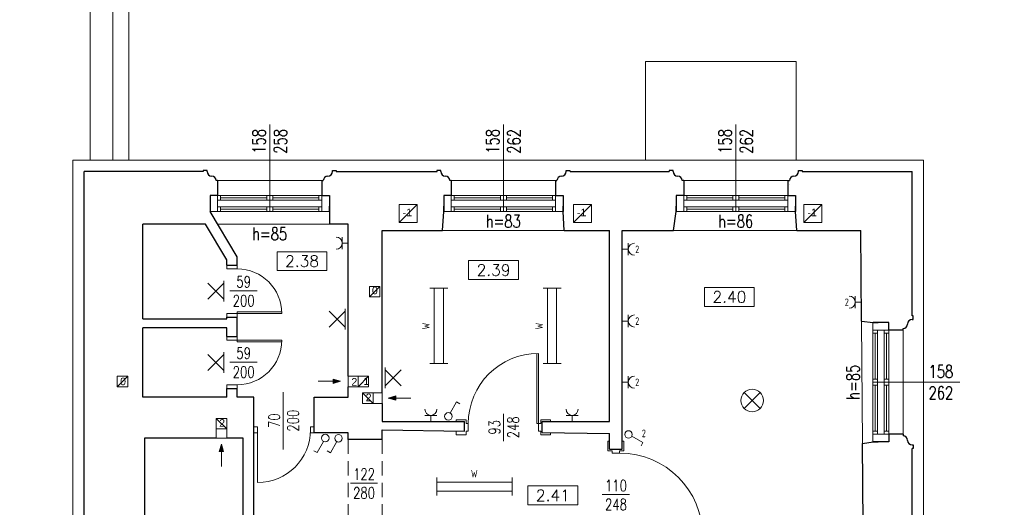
# Model space of a CAD drawing. Header units: millimetres. Extents: x 7052 to 69970, y -1719 to 15326.
# Tile 78 of 160: x 44945 to 46249, y 2323 to 2969. Entities that reach past the tile are written whole.
import ezdxf

# ---------------------------------------------------------------- set-up
doc = ezdxf.new("R2010")
doc.units = ezdxf.units.MM
doc.linetypes.add('HIDDEN', pattern=[9.525, 6.35, -3.175])
for name, color, linetype, lineweight in [('m_cienka', 7, 'Continuous', 5), ('m_elektryka', 10, 'Continuous', 5), ('m_stolarka', 7, 'Continuous', 9), ('m_tekst', 7, 'Continuous', 13), ('m_wentylacja', 7, 'Continuous', 5), ('m_widok', 7, 'Continuous', 9), ('m_ściany', 7, 'Continuous', 30)]:
    doc.layers.add(name, color=color, linetype=linetype, lineweight=lineweight)
doc.styles.add('DIM', font='dim', dxfattribs={"width": 0.75})
doc.styles.add('ROMANS', font='Romans.shx', dxfattribs={"height": 0.2})
doc.styles.get("Standard").update_dxf_attribs({"font": 'arial.ttf'})
doc.styles.add('styl1', font='simplex.shx', dxfattribs={"width": 0.75})

# ---------------------------------------------------------------- blocks, each defined once
blk = doc.blocks.new('strz')
at = {"layer": 'm_wentylacja', "ltscale": 2}
h = blk.add_hatch(color=0, dxfattribs=at)
h.paths.add_polyline_path([(0, 9.8), (-2.9, 9.8), (0, 0)])
h.paths.add_polyline_path([(2.9, 9.8), (0, 9.8), (0, 0)])
at = {"layer": 'm_wentylacja', "color": 0, "ltscale": 2}
for p, q in [((0, 0), (0, 29.8)), ((0, 0), (-2.9, 9.8)), ((-2.9, 9.8), (2.9, 9.8)), ((0, 0), (2.9, 9.8))]:
    blk.add_line(p, q, dxfattribs=at)
blk = doc.blocks.new('świetlówka 2')
at = {"layer": 'm_elektryka', "color": 0, "ltscale": 0.4}
for p, q in [((-100, -6), (-100, 0)), ((0, -6), (0, 0)), ((-100, -6), (0, -6)), ((-100, -12), (-100, -6)), ((-100, -18), (-100, -12)), ((0, -12), (0, -6)), ((0, -18), (0, -12)), ((-100, -18), (0, -18)), ((-100, -24), (-100, -18)), ((0, -24), (0, -18))]:
    blk.add_line(p, q, dxfattribs=at)
blk = doc.blocks.new('oświetlenie')
at = {"layer": 'm_elektryka', "color": 0}
for p, q in [((10.6, 10.6), (-10.6, -10.6)), ((-10.6, 10.6), (10.6, -10.6))]:
    blk.add_line(p, q, dxfattribs=at)
blk = doc.blocks.new('oprawa ścienna')
at = {"layer": 'm_elektryka', "color": 0, "ltscale": 0.4}
blk.add_line((10.6, 13.6), (10.6, -13.6), dxfattribs=at)
at = {"layer": 'm_elektryka', "color": 0}
for p, q in [((10.6, 10.6), (-10.6, -10.6)), ((-10.6, 10.6), (10.6, -10.6))]:
    blk.add_line(p, q, dxfattribs=at)
blk = doc.blocks.new('właczn ik pojedynczy')
at = {"layer": 'm_elektryka', "color": 0}
for p in [(-12.4, 12.7), (0, 0)]:
    blk.add_line(p, (-14.8, 8.3), dxfattribs=at)
blk.add_circle((4.4, -2.4), 5, dxfattribs=at)
blk = doc.blocks.new('gniazdo z u')
at = {"layer": 'm_elektryka', "color": 0}
for p, q in [((-20, -10), (0, -10)), ((-10, -20), (-10, -10))]:
    blk.add_line(p, q, dxfattribs=at)
blk.add_arc((-10, 0), 10, 180, 0, dxfattribs=at)

msp = doc.modelspace()

# ---------------------------------------------------------------- linework, layer by layer
at = {"layer": 'm_cienka', "color": 0, "ltscale": 3}
for p, q in [((45276.1, 2715), (45276.1, 2830)), ((45585.6, 2715), (45585.6, 2830)), ((45893.4, 2715), (45893.4, 2830)), ((46075.1, 2488.9), (46190.1, 2488.9))]:
    msp.add_line(p, q, dxfattribs=at)
at = {"layer": 'm_cienka', "color": 0, "ltscale": 2}
for p, q in [((45207.1, 2755.8), (45345.1, 2755.8)), ((45516.6, 2755.8), (45654.6, 2755.8)), ((45824.4, 2755.8), (45962.4, 2755.8)), ((45355.1, 2697.9), (45207.3, 2697.9)), ((45666.1, 2689.9), (45505.1, 2689.9)), ((45811.1, 2689.9), (45974.1, 2689.9)), ((45259.5, 2609.9), (45223.4, 2609.9)), ((46061.3, 2407.9), (46060, 2569.9)), ((46115, 2419.9), (46115, 2557.9)), ((45259.5, 2515.3), (45223.4, 2515.3)), ((45294, 2475.9), (45294, 2399.7)), ((45585.6, 2447.1), (45585.6, 2410.9)), ((45419, 2355.2), (45382.9, 2355.2)), ((45752.7, 2340), (45716.5, 2340))]:
    msp.add_line(p, q, dxfattribs=at)
at = {"layer": 'm_cienka', "color": 0}
for p, q in [((45285.9, 2661.6), (45285.9, 2636.6)), ((45351.9, 2661.6), (45285.9, 2661.6)), ((45351.9, 2636.6), (45351.9, 2661.6)), ((45539.6, 2649.8), (45539.6, 2624.8)), ((45605.6, 2649.8), (45539.6, 2649.8)), ((45605.6, 2624.8), (45605.6, 2649.8)), ((45285.9, 2636.6), (45351.9, 2636.6)), ((45539.6, 2624.8), (45605.6, 2624.8)), ((45852, 2614.3), (45852, 2589.3)), ((45918, 2614.3), (45852, 2614.3)), ((45918, 2589.3), (45918, 2614.3)), ((45852, 2589.3), (45918, 2589.3)), ((45618.1, 2351.5), (45618.1, 2326.5)), ((45684.1, 2351.5), (45618.1, 2351.5)), ((45684.1, 2326.5), (45684.1, 2351.5)), ((45618.1, 2326.5), (45684.1, 2326.5))]:
    msp.add_line(p, q, dxfattribs=at)
at = {"layer": 'm_cienka', "color": 0, "linetype": 'HIDDEN', "ltscale": 3}
for p, q in [((45380.1, 2413), (45380.1, 2291)), ((45425.1, 2413), (45425.1, 2291))]:
    msp.add_line(p, q, dxfattribs=at)
at = {"layer": 'm_cienka', "color": 0, "ltscale": 4}
msp.add_lwpolyline([(45773.7, 2782.9), (45973.5, 2782.9), (45973.5, 2913.5), (45773.7, 2913.5)], close=True, dxfattribs=at)
at = {"layer": 'm_cienka', "color": 0, "ltscale": 2}
msp.add_lwpolyline([(43320.1, 323.3), (45014.1, 323.3), (45014.1, -130.2), (46142.1, -130.2), (46142.1, 1061.9), (46249.1, 1061.9), (46249.1, 1585.9), (46142.1, 1585.9), (46142.1, 2782.9), (45015.1, 2782.9), (45015.1, 1569.2), (43761.1, 1569.2)], dxfattribs=at)
at = {"layer": 'm_elektryka', "color": 0, "ltscale": 2}
msp.add_circle((45915.1, 2464.7), 15, dxfattribs=at)
at = {"layer": 'm_stolarka', "color": 0, "ltscale": 2}
for p, q in [((45355.1, 2735.9), (45197.1, 2735.9)), ((45207.1, 2715), (45207.1, 2735.9)), ((45345.1, 2730), (45207.1, 2730)), ((45211.1, 2730), (45211.1, 2735.9)), ((45211.1, 2733), (45272.1, 2733)), ((45272.1, 2730), (45272.1, 2735.9)), ((45276.1, 2730), (45276.1, 2735.9)), ((45280.1, 2730), (45280.1, 2735.9)), ((45280.1, 2733), (45341.1, 2733)), ((45341.1, 2730), (45341.1, 2736)), ((45345.1, 2715), (45345.1, 2736)), ((45664.6, 2735.9), (45506.6, 2735.9)), ((45516.6, 2715), (45516.6, 2735.9)), ((45654.6, 2730), (45516.6, 2730)), ((45520.6, 2730), (45520.6, 2735.9)), ((45520.6, 2733), (45581.6, 2733)), ((45581.6, 2730), (45581.6, 2735.9)), ((45585.6, 2730), (45585.6, 2735.9)), ((45589.6, 2730), (45589.6, 2735.9)), ((45589.6, 2733), (45650.6, 2733)), ((45650.6, 2730), (45650.6, 2736)), ((45654.6, 2715), (45654.6, 2736)), ((45972.4, 2735.9), (45814.4, 2735.9)), ((45824.4, 2715), (45824.4, 2735.9)), ((45962.4, 2730), (45824.4, 2730)), ((45828.4, 2730), (45828.4, 2735.9)), ((45828.4, 2733), (45889.4, 2733)), ((45889.4, 2730), (45889.4, 2735.9)), ((45893.4, 2730), (45893.4, 2735.9)), ((45897.4, 2730), (45897.4, 2735.9)), ((45897.4, 2733), (45958.4, 2733)), ((45958.4, 2730), (45958.4, 2736)), ((45962.4, 2715), (45962.4, 2736)), ((45355.1, 2715), (45197.1, 2715)), ((45345.1, 2721), (45207.1, 2721)), ((45211.1, 2715), (45211.1, 2721)), ((45211.1, 2718), (45272.1, 2718)), ((45272.1, 2715), (45272.1, 2721)), ((45276.1, 2715), (45276.1, 2721)), ((45280.1, 2715), (45280.1, 2721)), ((45280.1, 2718), (45341.1, 2718)), ((45341.1, 2715), (45341.1, 2721)), ((45664.6, 2715), (45506.6, 2715)), ((45654.6, 2721), (45516.6, 2721)), ((45520.6, 2715), (45520.6, 2721)), ((45520.6, 2718), (45581.6, 2718)), ((45581.6, 2715), (45581.6, 2721)), ((45585.6, 2715), (45585.6, 2721)), ((45589.6, 2715), (45589.6, 2721)), ((45589.6, 2718), (45650.6, 2718)), ((45650.6, 2715), (45650.6, 2721)), ((45972.4, 2715), (45814.4, 2715)), ((45962.4, 2721), (45824.4, 2721)), ((45828.4, 2715), (45828.4, 2721)), ((45828.4, 2718), (45889.4, 2718)), ((45889.4, 2715), (45889.4, 2721)), ((45893.4, 2715), (45893.4, 2721)), ((45897.4, 2715), (45897.4, 2721)), ((45897.4, 2718), (45958.4, 2718)), ((45958.4, 2715), (45958.4, 2721)), ((45219.1, 2638.9), (45219.1, 2643.9)), ((45219.1, 2643.9), (45233.1, 2643.9)), ((45233.1, 2638.9), (45219.1, 2638.9)), ((45233.1, 2643.9), (45233.1, 2638.9)), ((45233.1, 2638.9), (45233.1, 2638.9)), ((45219.1, 2574.9), (45219.1, 2579.9)), ((45219.1, 2579.9), (45233.1, 2579.9)), ((45233.1, 2574.9), (45219.1, 2574.9)), ((45233.1, 2581.9), (45292.1, 2581.9)), ((45233.1, 2579.9), (45233.1, 2581.9)), ((45233.1, 2579.9), (45233.1, 2574.9)), ((45233.1, 2579.9), (45292.1, 2579.9)), ((45292.1, 2579.9), (45292.1, 2579.9)), ((46075.1, 2567.9), (46075.1, 2409.9)), ((46075.2, 2557.9), (46096.1, 2557.9)), ((46081.1, 2557.9), (46081.1, 2419.9)), ((46090.1, 2557.9), (46090.1, 2419.9)), ((46096, 2567.9), (46096, 2409.9)), ((45219.1, 2549.4), (45219.1, 2544.4)), ((45233.1, 2549.4), (45219.1, 2549.4)), ((45219.1, 2544.4), (45233.1, 2544.4)), ((45233.1, 2544.4), (45233.1, 2549.4)), ((45233.1, 2544.4), (45292.1, 2544.4)), ((45233.1, 2544.4), (45233.1, 2542.4)), ((45292.1, 2544.4), (45292.1, 2544.4)), ((46075.2, 2553.9), (46081.2, 2553.9)), ((46078.1, 2492.9), (46078.1, 2553.9)), ((46090.2, 2553.9), (46096.1, 2553.9)), ((46093.1, 2492.9), (46093.1, 2553.9)), ((45233.1, 2542.4), (45292.1, 2542.4)), ((45630.1, 2434), (45630.1, 2527)), ((45632.1, 2434), (45632.1, 2527)), ((45632.1, 2527), (45632.1, 2527)), ((46075.1, 2492.9), (46081.1, 2492.9)), ((46090.1, 2492.9), (46096, 2492.9)), ((45233.1, 2485.4), (45219.1, 2485.4)), ((45219.1, 2485.4), (45219.1, 2480.4)), ((45219.1, 2480.4), (45233.1, 2480.4)), ((45233.1, 2480.4), (45233.1, 2485.4)), ((45233.1, 2485.4), (45233.1, 2485.4)), ((46075.1, 2488.9), (46081.1, 2488.9)), ((46075.1, 2484.9), (46081.1, 2484.9)), ((46078.1, 2423.9), (46078.1, 2484.9)), ((46090.1, 2488.9), (46096, 2488.9)), ((46090.1, 2484.9), (46096, 2484.9)), ((46093.1, 2423.9), (46093.1, 2484.9)), ((45536.1, 2439), (45523.1, 2439)), ((45523.1, 2439), (45523.1, 2437)), ((45536.1, 2434), (45536.1, 2439)), ((45635.1, 2434), (45635.1, 2439)), ((45635.1, 2439), (45648.1, 2439)), ((45648.1, 2439), (45648.1, 2437)), ((45536.1, 2434), (45539.1, 2434)), ((45539.1, 2424), (45539.1, 2434)), ((45539.1, 2434), (45539.1, 2434)), ((45630.1, 2434), (45632.1, 2434)), ((45635.1, 2434), (45632.1, 2434)), ((45632.1, 2424), (45632.1, 2434)), ((45523.1, 2419), (45523.2, 2424.4)), ((45536.1, 2419), (45523.1, 2419)), ((45536.1, 2419), (45536.1, 2424)), ((45536.1, 2424), (45539.1, 2424)), ((45635.1, 2424), (45632.1, 2424)), ((45635.1, 2419), (45635.1, 2424)), ((45635.1, 2419), (45648.1, 2419)), ((45648.1, 2419), (45648.1, 2422.3)), ((46075.1, 2423.9), (46081.1, 2423.9)), ((46075.1, 2419.9), (46096, 2419.9)), ((46090.1, 2423.9), (46096, 2423.9)), ((45724.1, 2398), (45724.1, 2411)), ((45724.1, 2411), (45726.1, 2411)), ((45745.1, 2411), (45743.1, 2411)), ((45745.1, 2398), (45745.1, 2411)), ((45724.1, 2398), (45729.6, 2398)), ((45729.6, 2398), (45729.6, 2395)), ((45729.6, 2395), (45739.6, 2395)), ((45739.6, 2398), (45739.6, 2395)), ((45739.6, 2398), (45745.1, 2398)), ((45739.6, 2395), (45739.6, 2395))]:
    msp.add_line(p, q, dxfattribs=at)
at = {"layer": 'm_stolarka', "color": 0, "ltscale": 3}
for p, q in [((45260.1, 2430), (45255.1, 2430)), ((45260.1, 2422), (45260.1, 2430)), ((45260.1, 2426), (45260.1, 2356)), ((45330.1, 2422), (45330.1, 2430)), ((45330.1, 2430), (45335.1, 2430)), ((45255.1, 2422), (45260.1, 2422)), ((45335.1, 2422), (45330.1, 2422))]:
    msp.add_line(p, q, dxfattribs=at)
at = {"layer": 'm_stolarka', "color": 0, "ltscale": 2}
for centre, radius, start, end in [((45233.1, 2579.9), 59, 0, 90), ((45233.1, 2544.4), 59, 270, 0), ((45632.1, 2434), 93, 90, 180), ((45739.6, 2285), 110, 0, 90)]:
    msp.add_arc(centre, radius, start, end, dxfattribs=at)
at = {"layer": 'm_stolarka', "color": 0, "ltscale": 3}
msp.add_arc((45260.1, 2426), 70, 270, 0, dxfattribs=at)
at = {"layer": 'm_wentylacja', "color": 0, "ltscale": 2}
for p, q in [((45447.4, 2700.3), (45471.4, 2724.3)), ((45678.4, 2700.3), (45702.3, 2724.3)), ((45983.5, 2700.3), (46007.5, 2724.3)), ((45408.1, 2601.8), (45422.1, 2615.8)), ((45074, 2482.8), (45088, 2496.8)), ((45393.1, 2482.8), (45407.1, 2496.8)), ((45413.1, 2474.8), (45399.1, 2474.8)), ((45399.1, 2474.8), (45399.1, 2460.8)), ((45413.1, 2460.8), (45399.1, 2474.8)), ((45413.1, 2460.8), (45413.1, 2474.8)), ((45413.1, 2474.8), (45425.1, 2474.8)), ((45425.1, 2460.8), (45425.1, 2474.8)), ((45399.1, 2460.8), (45413.1, 2460.8)), ((45425.1, 2460.8), (45413.1, 2460.8)), ((45219.1, 2441), (45205.1, 2441)), ((45205.1, 2441), (45205.1, 2427)), ((45219.1, 2427), (45205.1, 2441)), ((45219.1, 2441), (45219.1, 2427)), ((45205.1, 2415), (45205.1, 2427)), ((45205.1, 2427), (45219.1, 2427)), ((45219.1, 2427), (45219.1, 2415)), ((45205.1, 2415), (45219.1, 2415))]:
    msp.add_line(p, q, dxfattribs=at)
at = {"layer": 'm_wentylacja', "color": 0, "ltscale": 3}
for p, q in [((45393.1, 2496.8), (45380.1, 2496.8)), ((45380.1, 2496.8), (45380.1, 2482.8)), ((45393.1, 2482.8), (45380.1, 2482.8))]:
    msp.add_line(p, q, dxfattribs=at)
at = {"layer": 'm_wentylacja', "color": 0, "ltscale": 2}
for points in [[(45447.5, 2700.3), (45471.4, 2700.3), (45471.4, 2724.3), (45447.5, 2724.3)], [(45678.4, 2700.3), (45702.3, 2700.3), (45702.3, 2724.3), (45678.4, 2724.3)], [(45983.6, 2700.3), (46007.5, 2700.3), (46007.5, 2724.3), (45983.6, 2724.3)], [(45422.1, 2601.8), (45408.1, 2601.8), (45408.1, 2615.8), (45422.1, 2615.8)], [(45088, 2482.8), (45074, 2482.8), (45074, 2496.8), (45088, 2496.8)], [(45407.1, 2482.8), (45393.1, 2482.8), (45393.1, 2496.8), (45407.1, 2496.8)]]:
    msp.add_lwpolyline(points, close=True, dxfattribs=at)
at = {"layer": 'm_widok', "color": 0, "ltscale": 2}
for p, q in [((45038.3, 3332.9), (45038.3, 2782.9)), ((45068.3, 3332.9), (45068.3, 2782.9)), ((45089.3, 3332.9), (45089.3, 2782.9))]:
    msp.add_line(p, q, dxfattribs=at)
at = {"layer": 'm_ściany', "color": 0, "ltscale": 2}
for p, q in [((45030.1, 2217.5), (45030.1, 2767.9)), ((45188.1, 2767.9), (45030.1, 2767.9)), ((45193.1, 2769.3), (45188.1, 2769.3)), ((45188.1, 2769.3), (45188.1, 2767.9)), ((45193.1, 2767.8), (45193.1, 2769.3)), ((45359.1, 2767.8), (45359.1, 2769.3)), ((45359.1, 2769.3), (45364.1, 2769.3)), ((45364.1, 2769.3), (45364.1, 2767.9)), ((45364.1, 2767.9), (45498.1, 2767.9)), ((45502.6, 2769.3), (45497.6, 2769.3)), ((45497.6, 2769.3), (45497.6, 2767.9)), ((45502.6, 2767.8), (45502.6, 2769.3)), ((45668.6, 2767.8), (45668.6, 2769.3)), ((45668.6, 2769.3), (45673.6, 2769.3)), ((45673.6, 2769.3), (45673.6, 2767.9)), ((45674.1, 2767.9), (45805.4, 2767.9)), ((45810.4, 2769.3), (45805.4, 2769.3)), ((45805.4, 2769.3), (45805.4, 2767.9)), ((45810.4, 2767.8), (45810.4, 2769.3)), ((45976.4, 2767.8), (45976.4, 2769.3)), ((45976.4, 2769.3), (45981.4, 2769.3)), ((45981.4, 2769.3), (45981.4, 2767.9)), ((45981.4, 2767.9), (46127.1, 2767.9)), ((46127.1, 2576.9), (46127.1, 2767.9)), ((45199.1, 2761.8), (45199.1, 2761.8)), ((45207.1, 2755.8), (45205.1, 2755.8)), ((45205.1, 2755.8), (45205.1, 2755.8)), ((45207.1, 2755.8), (45207.1, 2735.9)), ((45345.1, 2755.8), (45345.1, 2735.9)), ((45345.1, 2755.8), (45347.1, 2755.8)), ((45347.1, 2755.8), (45347.1, 2755.8)), ((45353.1, 2761.8), (45353.1, 2761.8)), ((45508.6, 2761.8), (45508.6, 2761.8)), ((45516.6, 2755.8), (45514.6, 2755.8)), ((45514.6, 2755.8), (45514.6, 2755.8)), ((45516.6, 2755.8), (45516.6, 2735.9)), ((45654.6, 2755.8), (45654.6, 2735.9)), ((45654.6, 2755.8), (45656.6, 2755.8)), ((45662.6, 2761.8), (45662.6, 2761.8)), ((45816.4, 2761.8), (45816.4, 2761.8)), ((45824.4, 2755.8), (45822.4, 2755.8)), ((45822.4, 2755.8), (45822.4, 2755.8)), ((45824.4, 2755.8), (45824.4, 2735.9)), ((45962.4, 2755.8), (45962.4, 2735.9)), ((45962.4, 2755.8), (45964.4, 2755.8)), ((45970.4, 2761.8), (45970.4, 2761.8)), ((45964.4, 2750.6), (45964.4, 2750.6)), ((45207.1, 2735.9), (45197.1, 2735.9)), ((45345.1, 2735.9), (45355.1, 2735.9)), ((45355.1, 2735.9), (45355.1, 2715.1)), ((45506.6, 2735.9), (45506.6, 2715.1)), ((45516.6, 2735.9), (45506.6, 2735.9)), ((45654.6, 2735.9), (45664.6, 2735.9)), ((45664.6, 2735.9), (45664.6, 2715.1)), ((45814.4, 2735.9), (45814.4, 2715.1)), ((45824.4, 2735.9), (45814.4, 2735.9)), ((45962.4, 2735.9), (45972.4, 2735.9)), ((45972.4, 2735.9), (45972.4, 2715.1)), ((45233.1, 2654.9), (45197.1, 2715)), ((45355.1, 2715), (45355.1, 2721.8)), ((45505.1, 2689.9), (45506.6, 2715)), ((45506.6, 2715), (45506.6, 2721.8)), ((45664.6, 2715), (45664.6, 2721.8)), ((45666.1, 2689.9), (45664.6, 2715)), ((45811.1, 2689.9), (45814.4, 2715)), ((45814.4, 2715), (45814.4, 2721.8)), ((45972.4, 2715), (45972.4, 2721.8)), ((45974.1, 2689.9), (45972.4, 2715)), ((45191, 2697.9), (45108.1, 2697.9)), ((45108.1, 2572.9), (45108.1, 2697.9)), ((45219.1, 2651), (45191, 2697.9)), ((45380.1, 2697.9), (45355.1, 2697.9)), ((45380.1, 2496.8), (45380.1, 2697.9)), ((45425.1, 2689.9), (45505.1, 2689.9)), ((45425.1, 2474.8), (45425.1, 2689.9)), ((45666.1, 2689.9), (45726.1, 2689.9)), ((45726.1, 2437), (45726.1, 2689.9)), ((45743.1, 2400), (45743.1, 2689.9)), ((45743.1, 2689.9), (45811.1, 2689.9)), ((45974.1, 2689.9), (46059.1, 2689.9)), ((45219.1, 2643.9), (45219.1, 2651)), ((45233.1, 2643.9), (45233.1, 2654.9)), ((45219.1, 2643.9), (45233.1, 2643.9)), ((45219.1, 2572.9), (45219.1, 2574.9)), ((45219.1, 2574.9), (45233.1, 2574.9)), ((45233.1, 2549.4), (45233.1, 2574.9)), ((46060, 2569.9), (46075.2, 2567.9)), ((46127, 2571.9), (46128.5, 2571.9)), ((46128.5, 2576.9), (46127.1, 2576.9)), ((46128.5, 2571.9), (46128.5, 2576.9)), ((45219.1, 2560.9), (45108.1, 2560.9)), ((45108.1, 2468.9), (45108.1, 2560.9)), ((45219.1, 2549.4), (45219.1, 2560.9)), ((46075.1, 2567.9), (46081.9, 2567.9)), ((46096, 2567.9), (46075.2, 2567.9)), ((46115, 2557.9), (46096, 2557.9)), ((46096.1, 2557.9), (46096.1, 2567.9)), ((46115, 2557.9), (46115, 2559.9)), ((46115, 2559.9), (46115, 2559.9)), ((46121, 2565.9), (46121, 2565.9)), ((45219.1, 2549.4), (45233.1, 2549.4)), ((45219.1, 2468.9), (45219.1, 2480.4)), ((45219.1, 2480.4), (45233.1, 2480.4)), ((45233.1, 2468.9), (45233.1, 2480.4)), ((45380.1, 2468.9), (45380.1, 2482.8)), ((45219.1, 2468.9), (45108.1, 2468.9)), ((45255.1, 2468.9), (45233.1, 2468.9)), ((45255.1, 2421), (45255.1, 2468.9)), ((45335.1, 2469), (45380.1, 2469)), ((45335.1, 2422), (45335.1, 2469)), ((45425.1, 2460.8), (45425.1, 2437)), ((45425.1, 2437), (45534.1, 2437)), ((45425.1, 2413), (45425.1, 2426)), ((45533.9, 2424.2), (45534.1, 2437)), ((45637.1, 2437), (45726.1, 2437)), ((45637.1, 2422.5), (45637.1, 2437)), ((45205.1, 2415), (45110.1, 2415)), ((45110.1, 2415), (45110.1, 2261)), ((45241.1, 2415), (45219.1, 2415)), ((45241.1, 2261), (45241.1, 2415)), ((45255.1, 2148), (45255.1, 2421)), ((45380.1, 2413), (45380.1, 2422)), ((45726.1, 2400), (45726.1, 2421)), ((46115, 2419.9), (46096, 2419.9)), ((46096, 2419.9), (46096, 2409.9)), ((46115, 2419.9), (46115, 2417.9)), ((46115, 2417.9), (46115, 2417.9)), ((45726.1, 2400), (45743.1, 2400)), ((46061.3, 2407.9), (46075.2, 2409.9)), ((46075.1, 2409.9), (46081.9, 2409.9)), ((46096, 2409.9), (46075.2, 2409.9)), ((46121, 2411.9), (46121, 2411.9)), ((46127, 2405.9), (46128.5, 2405.9)), ((46128.5, 2400.9), (46127.1, 2400.9)), ((46127.1, 2204), (46127.1, 2400.9)), ((46128.5, 2405.9), (46128.5, 2400.9))]:
    msp.add_line(p, q, dxfattribs=at)
at = {"layer": 'm_ściany', "color": 0, "ltscale": 3}
for p, q in [((45197.1, 2735.9), (45197.1, 2715)), ((45355.1, 2735.9), (45355.1, 2697.9)), ((46060, 2569.9), (46059.1, 2689.9)), ((45108.1, 2572.9), (45219.1, 2572.9)), ((45425.1, 2426), (45533.9, 2424.2)), ((45380.1, 2422), (45335.1, 2422)), ((45425.1, 2413), (45380.1, 2413)), ((45637.1, 2422.5), (45726.1, 2421)), ((46062.1, 2301), (46061.3, 2407.9))]:
    msp.add_line(p, q, dxfattribs=at)
at = {"layer": 'm_ściany', "color": 0, "ltscale": 2}
for centre, start, end in [((45199.1, 2767.8), 180, 270), ((45353.1, 2767.8), 270, 0), ((45508.6, 2767.8), 180, 270), ((45662.6, 2767.8), 270, 0), ((45816.4, 2767.8), 180, 270), ((45970.4, 2767.8), 270, 0), ((45199.1, 2755.8), 0, 90), ((45353.1, 2755.8), 90, 180), ((45508.6, 2755.8), 0, 90), ((45662.6, 2755.8), 90, 180), ((45816.4, 2755.8), 0, 90), ((45970.4, 2755.8), 90, 180), ((46127, 2565.9), 90, 180), ((46115, 2565.9), 270, 0), ((46115, 2411.9), 0, 90), ((46127, 2411.9), 180, 270)]:
    msp.add_arc(centre, 6, start, end, dxfattribs=at)

# ---------------------------------------------------------------- block references
at = {"layer": 'm_elektryka', "color": 0, "xscale": 0.8, "yscale": 0.8, "zscale": 0.8}
for p, rotation in [((45364.1, 2680.9), 90), ((45759.1, 2656.9), 270), ((46043.6, 2602.9), 90), ((45759.1, 2561.9), 270), ((45759.1, 2480.9), 270)]:
    msp.add_blockref('gniazdo z u', p, dxfattribs=dict(at, rotation=rotation))
at = {"layer": 'm_elektryka', "color": 0}
for name, p in [('oprawa ścienna', (45204.5, 2609.4)), ('oprawa ścienna', (45365.5, 2572.4)), ('oprawa ścienna', (45204.5, 2514.9)), ('oświetlenie', (45915.1, 2464.7))]:
    msp.add_blockref(name, p, dxfattribs=at)
for name, p, rotation in [('świetlówka 2', (45512.1, 2513.5), 270), ('świetlówka 2', (45662.1, 2513.5), 270), ('właczn ik pojedynczy', (45515.2, 2448), 270), ('właczn ik pojedynczy', (45347.3, 2410.5), 90), ('właczn ik pojedynczy', (45364.8, 2410.2), 90), ('właczn ik pojedynczy', (45755.7, 2417.3), 180), ('świetlówka 2', (45497.3, 2338.7), 180)]:
    msp.add_blockref(name, p, dxfattribs=dict(at, rotation=rotation))
at = {"layer": 'm_elektryka', "color": 0, "xscale": -1}
msp.add_blockref('oprawa ścienna', (45439.7, 2494.8), dxfattribs=at)
at = {"layer": 'm_elektryka', "color": 0, "xscale": 0.8, "yscale": 0.8, "zscale": 0.8}
for p in [(45497.6, 2453), (45684.6, 2453)]:
    msp.add_blockref('gniazdo z u', p, dxfattribs=at)
at = {"layer": 'm_wentylacja', "color": 0, "rotation": 90}
msp.add_blockref('strz', (45370, 2490.2), dxfattribs=at)
at = {"layer": 'm_wentylacja', "color": 0, "xscale": -1}
for p, rotation in [((45433.2, 2467.8), 270), ((45212.1, 2406.9), 180)]:
    msp.add_blockref('strz', p, dxfattribs=dict(at, rotation=rotation))

# ---------------------------------------------------------------- texts
at = {"layer": 'm_elektryka', "color": 0, "char_height": 10, "attachment_point": 1, "style": 'DIM'}
for s, insert in [('2', (45760.2, 2669.8)), ('2', (46037.7, 2599.7)), ('2', (45760.2, 2574.8)), ('2', (45760.2, 2493.8)), ('2', (45768.9, 2426.1)), ('W', (45542.6, 2372.9))]:
    msp.add_mtext_dynamic_manual_height_columns(s, width=54.427, gutter_width=75, heights=[0], dxfattribs=dict(at, insert=insert))
at = {"layer": 'm_elektryka', "color": 0, "char_height": 10, "attachment_point": 1, "rotation": 90, "style": 'DIM'}
for insert in [(45477.9, 2558.7), (45627.9, 2558.7)]:
    msp.add_mtext_dynamic_manual_height_columns('W', width=54.427, gutter_width=75, heights=[0], dxfattribs=dict(at, insert=insert))
at = {"layer": 'm_tekst', "color": 0, "ltscale": 3, "attachment_point": 5, "rotation": 90, "style": 'styl1'}
for s, width, insert, char_height in [('158\\P258', 67.252, (45276.1, 2807.7), 17), ('158\\P262', 67.252, (45585.6, 2807.7), 17), ('158\\P262', 67.252, (45893.4, 2807.7), 17), ('h=85', 67.252, (46048.8, 2488.8), 17), ('70\\P200', 53.057, (45294.5, 2437.9), 15), ('93\\P248', 53.057, (45586.2, 2429.1), 15)]:
    msp.add_mtext_dynamic_manual_height_columns(s, width=width, gutter_width=350, heights=[0], dxfattribs=dict(at, insert=insert, char_height=char_height))
at = {"layer": 'm_tekst', "color": 0, "ltscale": 3, "attachment_point": 5, "style": 'styl1'}
for s, width, insert, char_height in [('h=83', 67.252, (45585.5, 2702), 17), ('h=86', 67.252, (45893.3, 2702), 17), ('h=85', 67.252, (45276, 2685.4), 17), ('59\\P200', 53.057, (45241.6, 2609.3), 15), ('59\\P200', 53.057, (45241.6, 2514.8), 15), ('158\\P262', 67.252, (46165.1, 2488.9), 17), ('122\\P280', 53.057, (45401.1, 2354.7), 15), ('110\\P248', 53.057, (45734.7, 2339.5), 15)]:
    msp.add_mtext_dynamic_manual_height_columns(s, width=width, gutter_width=350, heights=[0], dxfattribs=dict(at, insert=insert, char_height=char_height))
at = {"layer": 'm_tekst', "color": 0, "char_height": 15, "attachment_point": 5, "style": 'ROMANS'}
for s, insert in [('2.38', (45318.9, 2649.1)), ('2.39', (45572.6, 2637.3)), ('2.40', (45885, 2601.8)), ('2.41', (45651.1, 2339))]:
    msp.add_mtext_dynamic_manual_height_columns(s, width=50, gutter_width=1, heights=[0], dxfattribs=dict(at, insert=insert))
at = {"layer": 'm_wentylacja', "ltscale": 2, "char_height": 10, "width": 70.617, "attachment_point": 1}
for s, insert in [('-1', (45452.2, 2718.6)), ('-1', (45683.1, 2718.6)), ('-1', (45988.3, 2718.6)), ('0', (45411.5, 2615.3)), ('0', (45077.9, 2494.9)), ('2', (45384.3, 2494.3)), ('1', (45400.2, 2495.2)), ('2', (45403.2, 2473.7)), ('2', (45209.2, 2439.9))]:
    msp.add_mtext(s, dxfattribs=dict(at, insert=insert))

doc.saveas('drawing.dxf')
